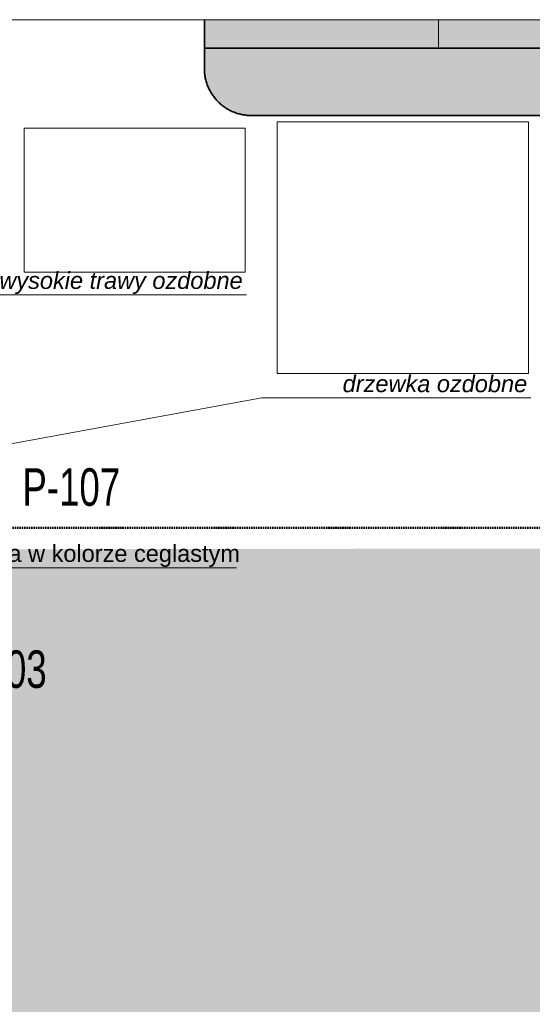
# Model space of a CAD drawing. Extents: x 169 to 11746, y 128 to 5830.
# Tile 2 of 7: x 5876 to 6972, y 3729 to 5830. Entities that reach past the tile are written whole.
import ezdxf
from ezdxf.xclip import XClip

# ---------------------------------------------------------------- set-up
doc = ezdxf.new("R2010")
doc.units = 0
doc.header["$MEASUREMENT"] = 0
doc.header["$XCLIPFRAME"] = 2
doc.linetypes.add('Kropki przerywana 1', pattern=[100, 60, -40])
for name, color, linetype in [('FORMA - Arch 01 - 820-G Rysunki Obrazki', 7, 'Continuous'), ('FORMA - Arch 01 - PZT 0 ZAKRES OPRACOWANIA', 7, 'Continuous'), ('FORMA - Arch 01 - PZT 1 Strefy', 7, 'Continuous'), ('FORMA - Arch 01 - PZT-3 Zagospodarowanie', 7, 'Continuous'), ('FORMA - Arch 04 - Wymiary i opisy ppoż', 7, 'Continuous')]:
    doc.layers.add(name, color=color, linetype=linetype)
doc.styles.add('STYL_AUTOMATYCZNY_1', font='arial.ttf')
doc.styles.add('STYL_AUTOMATYCZNY_2', font='arial.ttf')
doc.styles.add('STYL_AUTOMATYCZNY_7', font='arial.ttf', dxfattribs={"width": 0.7})
picture_1 = doc.add_image_def('image1.jpg', size_in_pixel=(1000, 1000))
picture_2 = doc.add_image_def('image3.png', size_in_pixel=(787, 513))

# ---------------------------------------------------------------- blocks, each defined once
blk = doc.blocks.new('Rysunek_1_1', base_point=(5713.436573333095, -1207.043374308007))
at = {"layer": 'FORMA - Arch 01 - PZT 1 Strefy', "linetype": 'Continuous', "lineweight": 0}
for color, points in [(250, [(5670.82159038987, 5829.838823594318), (5670.905767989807, 5650.232244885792), (5670.905767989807, 4699.395910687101), (5671.827176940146, 4699.365101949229), (7065.597978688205, 4701.082294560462, -0.3185334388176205), (6998.692792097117, 4795.447189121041), (6998.692792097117, 4925.445814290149, -0.414213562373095), (7098.692792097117, 5025.445814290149), (10282.04504404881, 5025.445814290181), (10885.31429902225, 5628.715069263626), (10885.31429902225, 5829.838823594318), (10025.77707295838, 5829.838823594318, -0.1985802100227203), (9531.435378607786, 5625.445814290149), (9470.967374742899, 5625.445814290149, -0.414213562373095), (9370.967374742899, 5725.445814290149), (9370.959057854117, 5829.838823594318), (8820.688484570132, 5829.838823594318), (8820.680167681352, 5725.445814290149, -0.414213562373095), (8720.967374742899, 5625.445814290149), (7920.967374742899, 5625.445814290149, -0.414213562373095), (7820.680167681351, 5725.445814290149), (7820.680167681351, 5829.838823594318), (7270.959057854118, 5829.838823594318), (7270.967374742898, 5725.445814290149, -0.4576549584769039), (7136.199668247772, 5625.445814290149), (6370.967374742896, 5625.445814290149, -0.372066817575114), (6270.967374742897, 5725.445814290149), (6270.958914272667, 5829.838823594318)]), (135, [(6270.68022270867, 5829.838798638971), (6270.68022270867, 5769.268854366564), (7270.68010733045, 5769.268854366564), (7270.68010733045, 5829.838798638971)]), (75, [(7270.967374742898, 5769.268867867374), (6270.680167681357, 5769.268867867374), (6270.967374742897, 5725.445814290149, 0.414213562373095), (6370.967374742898, 5625.445814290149), (7170.967374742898, 5625.445814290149, 0.414213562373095), (7270.967374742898, 5725.445814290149)]), (250, [(3568.429727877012, 3442.447189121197), (4037.949186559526, 3442.447189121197), (4084.949186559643, 3395.447189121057), (5591.179587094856, 3395.447189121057, -0.2338841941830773), (5670.680167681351, 3356.10737117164, -0.1644023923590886), (5691.179587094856, 3295.447189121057), (5691.179587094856, 2642.99754734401), (8491.117980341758, 2642.99754734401), (8491.117980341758, 2795.447189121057), (9491.117980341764, 2795.447189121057), (9491.117980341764, 2642.99754734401), (9609.2355969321, 2642.99754734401), (9609.2355969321, 2759.832448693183), (10141.11798034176, 2759.832448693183), (10141.11798034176, 3445.447189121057), (7298.692792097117, 3445.447189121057, -0.414213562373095), (6998.692792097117, 3745.447189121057), (6998.692792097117, 3795.447189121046, -0.414213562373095), (7298.692792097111, 4095.447189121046), (10979.6147481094, 4095.447189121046, -0.06325303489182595), (11104.61245472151, 4079.570699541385), (11115.87796842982, 4709.20232277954, -0.05279866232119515), (10999.43415205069, 4693.036728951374), (7098.692792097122, 4695.447189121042, -0.08662822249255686), (7064.81196387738, 4701.361645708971), (5671.827176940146, 4699.36510194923), (5670.680167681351, 4245.447189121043), (5670.680167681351, 3875.447189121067), (5045.179587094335, 3875.447189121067), (4325.176750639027, 3875.447189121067), (3568.430140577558, 3875.447189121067)])]:
    blk.add_hatch(color=color, dxfattribs=at).paths.add_polyline_path(points)
at = {"layer": 'FORMA - Arch 01 - PZT 0 ZAKRES OPRACOWANIA', "color": 1, "linetype": 'Kropki przerywana 1', "lineweight": 50, "ltscale": 0.05, "flags": 128}
blk.add_lwpolyline([(1710.651879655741, 2642.99754734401), (1574.017822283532, 5327.465583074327), (2230.679587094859, 5324.622074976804), (2230.679587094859, 5500.232244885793), (2539.451573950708, 5500.232244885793), (5726.015211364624, 5500.232244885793), (5726.015211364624, 4745.447189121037), (11684.24518403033, 4745.447189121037)], dxfattribs=at)
at = {"layer": 'FORMA - Arch 01 - PZT-3 Zagospodarowanie', "color": 7, "linetype": 'Continuous', "lineweight": 35, "ltscale": 0.05}
for p, q in [((6270.967402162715, 5725.445846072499), (6270.967402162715, 5829.838798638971)), ((6270.967402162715, 5769.268854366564), (7270.967456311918, 5769.268854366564)), ((7170.967298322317, 5625.445857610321), (6370.967390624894, 5625.445857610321))]:
    blk.add_line(p, q, dxfattribs=at)
at = {"layer": 'FORMA - Arch 01 - PZT-3 Zagospodarowanie', "color": 7, "linetype": 'Continuous', "lineweight": 18, "ltscale": 0.05}
blk.add_line((6770.967344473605, 5829.838798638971), (6770.967344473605, 5769.268854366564), dxfattribs=at)
at = {"layer": 'FORMA - Arch 01 - PZT-3 Zagospodarowanie', "color": 7, "linetype": 'Continuous', "lineweight": 35, "ltscale": 0.05}
blk.add_arc((6370.967374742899, 5725.445814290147), 100, 180, 270, dxfattribs=at)
at = {"layer": 'FORMA - Arch 04 - Wymiary i opisy ppoż', "color": 7, "linetype": 'Continuous', "lineweight": 13, "ltscale": 0.05}
for p, q in [((5834.414114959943, 5242.519180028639), (6360.834567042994, 5242.519180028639)), ((4784.490438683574, 4727.877493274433), (6393.662874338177, 5022.703481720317)), ((6393.662874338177, 5022.703481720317), (6565.642172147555, 5022.703481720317)), ((6565.642172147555, 5022.703481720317), (6968.634285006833, 5022.703481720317)), ((5497.737400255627, 4660.023125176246), (6339.673645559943, 4660.023125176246))]:
    blk.add_line(p, q, dxfattribs=at)
at = {"layer": 'FORMA - Arch 01 - PZT-3 Zagospodarowanie', "color": 7, "linetype": 'Continuous', "lineweight": 25, "attachment_point": 4, "style": 'STYL_AUTOMATYCZNY_7'}
for s, insert, char_height in [('{\\A1;\\fArial|b0|i0|c238|p0;P-107}', (5882.253003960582, 4831.91794407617), 80), ('{\\A1;\\fArial|b0|i0|c238|p0;P-103}', (5725.294822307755, 4443.394766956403), 80.00000000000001)]:
    blk.add_mtext(s, dxfattribs=dict(at, insert=insert, char_height=char_height))
at = {"layer": 'FORMA - Arch 04 - Wymiary i opisy ppoż', "color": 7, "linetype": 'Continuous', "lineweight": 13}
for s, insert, char_height, attachment_point, style in [('{\\A1;\\fArial|b0|i1|c238|p0;wysokie trawy ozdobne}', (6352.834621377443, 5244.472179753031), 36.00000000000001, 9, 'STYL_AUTOMATYCZNY_1'), ('{\\A1;\\fArial|b0|i1|c238|p0;drzewka ozdobne}', (6960.634322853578, 5034.468001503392), 36.00000000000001, 9, 'STYL_AUTOMATYCZNY_1'), ('{\\A1;\\fArial|b0|i0|c238|p0;czegła czerwona w kolorze ceglastym}', (5505.737387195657, 4661.975840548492), 36, 7, 'STYL_AUTOMATYCZNY_2')]:
    blk.add_mtext(s, dxfattribs=dict(at, insert=insert, char_height=char_height, attachment_point=attachment_point, style=style))
at = {"layer": 'FORMA - Arch 01 - 820-G Rysunki Obrazki', "color": 7, "lineweight": 13}
image = blk.add_image(picture_1, insert=(6426.777983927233, 5074.788653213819), size_in_units=(536.8075515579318, 536.8075515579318), dxfattribs=at)
image.set_boundary_path([(-0.5, -0.5), (999.5, 999.5)])
image = blk.add_image(picture_2, insert=(5885.741459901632, 5290.840529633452), size_in_units=(472.2494668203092, 307.83224457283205), dxfattribs=at)
image.set_boundary_path([(-0.5, -0.5), (786.5, 512.5)])

msp = doc.modelspace()

# ---------------------------------------------------------------- linework, layer by layer
at = {"color": 7, "linetype": 'Continuous', "lineweight": 13, "ltscale": 0.05}
msp.add_line((11746.41427159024, 5829.838823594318), (168.6586362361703, 5829.838823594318), dxfattribs=at)
at = {"color": 7, "linetype": 'Continuous', "lineweight": 13, "ltscale": 0.05, "flags": 128}
msp.add_lwpolyline([(307.4632798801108, 2642.99754734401), (9609.2355969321, 2642.99754734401), (9609.2355969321, 2759.832448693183), (11684.24518403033, 2759.832448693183), (11684.24518403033, 5829.838823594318), (307.4632798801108, 5829.838823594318)], close=True, dxfattribs=at)

# ---------------------------------------------------------------- block references
at = {"layer": 'FORMA - Arch 01 - 820-G Rysunki Obrazki', "color": 7, "linetype": 'Continuous', "lineweight": 13, "ltscale": 0.05}
ref = msp.add_blockref('Rysunek_1_1', (5713.436573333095, -1207.043374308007), dxfattribs=at)
XClip(ref).set_block_clipping_path([(307.4632798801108, 2642.99754734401), (9609.2355969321, 2642.99754734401), (9609.2355969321, 2759.832448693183), (11684.24518403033, 2759.832448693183), (11684.24518403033, 5829.838823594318), (307.4632798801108, 5829.838823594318)])

doc.saveas('drawing.dxf')
